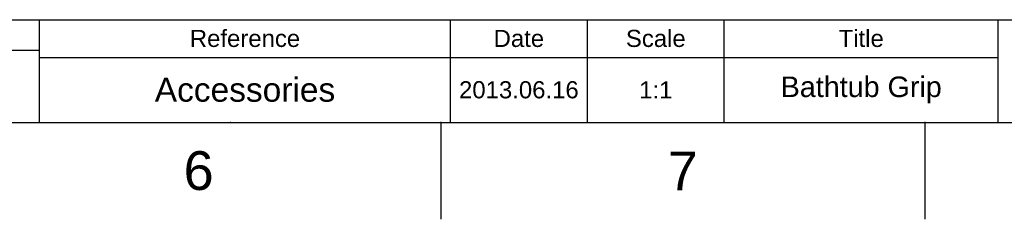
# Model space of a CAD drawing. Header units: millimetres. Extents: x 580 to 2065, y -13 to 1037.
# Tile 6 of 9: x 1522 to 1882, y -13 to 60. Entities that reach past the tile are written whole.
import ezdxf

# ---------------------------------------------------------------- set-up
doc = ezdxf.new("R2010")
doc.units = ezdxf.units.MM
doc.header["$LTSCALE"] = 0.1
doc.layers.add('FORM', color=7, linetype='Continuous')
doc.layers.add('TEXT', color=2, linetype='Continuous')
doc.styles.get("Standard").update_dxf_attribs({"font": 'arial_0.ttf'})

msp = doc.modelspace()

# ---------------------------------------------------------------- linework, layer by layer
for p, q in [((615.21, 22.08), (2029.35, 22.08)), ((1675.82, 22.08), (1675.82, -13.27)), ((1852.58, 22.08), (1852.58, -13.27))]:
    msp.add_line(p, q)
for p in [(1599.05, 22.08), (1675.82, 22.08), (1852.58, 22.08)]:
    msp.add_point(p)
at = {"layer": 'FORM'}
for p, q in [((1353.1, 59.58), (2029.35, 59.58)), ((1529.35, 22.08), (1529.35, 59.58)), ((1679.35, 22.08), (1679.35, 59.58)), ((1679.35, 22.08), (1679.35, 59.58)), ((1679.35, 22.08), (1679.35, 59.58)), ((1729.35, 22.08), (1729.35, 59.58)), ((1779.35, 22.08), (1779.35, 59.58)), ((1879.35, 22.08), (1879.35, 59.58)), ((1529.35, 48.33), (1353.1, 48.33)), ((1529.35, 45.83), (1879.35, 45.83))]:
    msp.add_line(p, q, dxfattribs=at)

# ---------------------------------------------------------------- texts
at = {"char_height": 14.14, "attachment_point": 5}
for s, insert in [('6', (1587.43, 4.4)), ('7', (1764.2, 4.4))]:
    msp.add_mtext_dynamic_manual_height_columns(s, width=50, gutter_width=12.5, heights=[0], dxfattribs=dict(at, insert=insert))
at = {"layer": 'TEXT', "attachment_point": 5}
for s, width, insert, char_height in [('Reference', 60, (1604.35, 52.71), 6.25), ('Date', 20, (1704.35, 52.71), 6.25), ('Scale', 20, (1754.35, 52.71), 6.25), ('Title', 40, (1829.35, 52.71), 6.25), ('Accessories', 128.2482, (1604.35, 33.96), 8.75), ('2013.06.16', 20, (1704.35, 33.96), 6.25), ('1:1', 20, (1754.35, 33.96), 6.25), ('Bathtub Grip', 94.6027, (1829.35, 33.96), 7.5)]:
    msp.add_mtext_dynamic_manual_height_columns(s, width=width, gutter_width=12.5, heights=[0], dxfattribs=dict(at, insert=insert, char_height=char_height))

doc.saveas('drawing.dxf')
